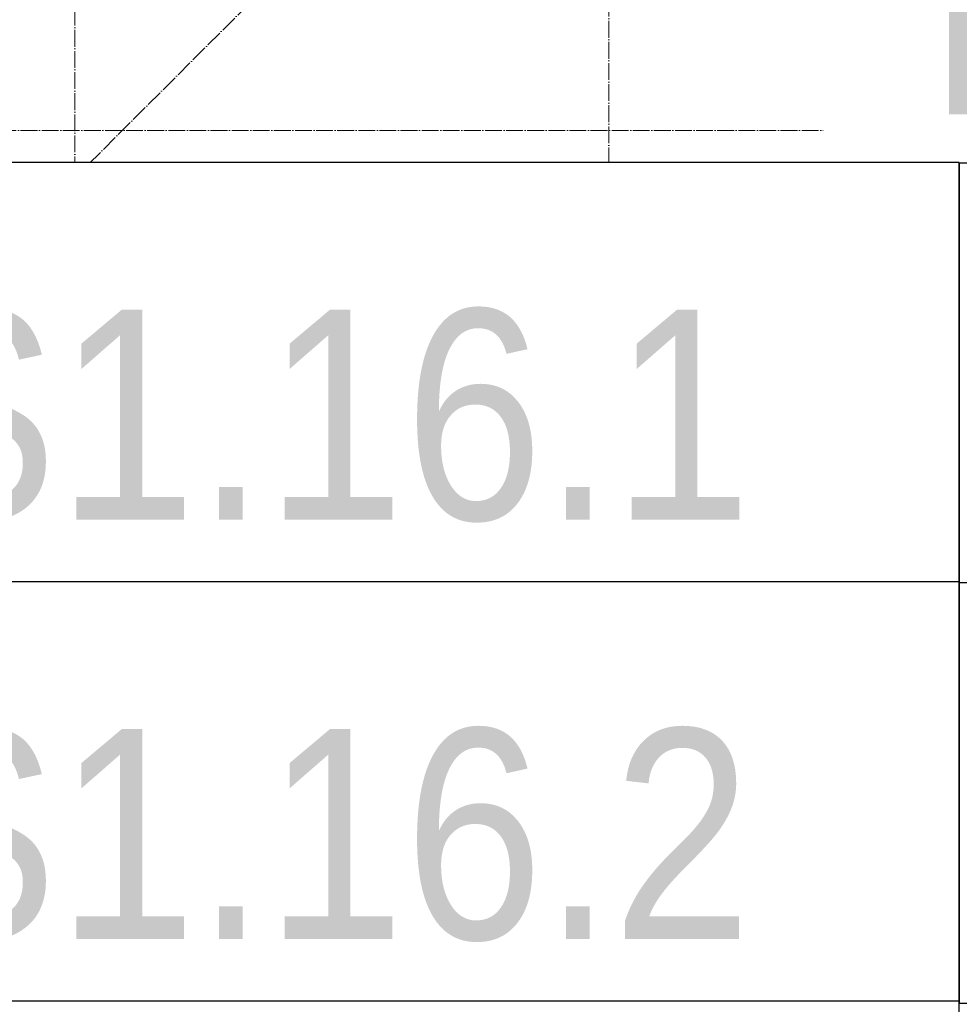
# Model space of a CAD drawing. Header units: millimetres. Extents: x -111 to 116289, y -9307 to 73893.
# Tile 24 of 128: x 21908 to 23025, y 17024 to 18195. Entities that reach past the tile are written whole.
import ezdxf
from ezdxf import colors
from ezdxf.entities.mleader import LeaderData, LeaderLine
from ezdxf.enums import TextEntityAlignment as Align
from ezdxf.math import Vec2, Vec3

# ---------------------------------------------------------------- set-up
doc = ezdxf.new("R2018")
doc.units = ezdxf.units.MM
doc.set_wipeout_variables(frame=1)
doc.linetypes.add('ADSK_Линия сетки', pattern=[25, 20, -2.5, 0, -2.5])
doc.linetypes.add('ADSK_Линия сетки_2_', pattern=[25, 20, -2.5, 0, -2.5])
doc.layers.add('КИП_выноска', color=6, linetype='Continuous', lineweight=25)
doc.layers.add('Оси', color=7, linetype='Continuous', lineweight=9)
doc.styles.add('Arial', font='arial.ttf', dxfattribs={"width": 0.85, "height": 350})
doc.styles.add('GOST 2.304', font='simplex.shx', dxfattribs={"width": 0.65, "oblique": 15})
doc.styles.get("Standard").update_dxf_attribs({"font": 'arial.ttf'})

# ---------------------------------------------------------------- blocks, each defined once
blk = doc.blocks.new('135_SLK_GD_KR_rvt-1-Оборудование_B2_-11_400__На лист секция 5_-11_400')
at = {"layer": 'Оси', "color": 254, "linetype": 'ADSK_Линия сетки_2_', "true_color": 0xe5e5e5}
blk.add_line((-13057609.7, -9259215.5), (-13057609.7, -9329529.8), dxfattribs=at)
blk = doc.blocks.new('A$Cffbd38bb')
at = {"layer": 'Оси', "color": 253, "linetype": 'ADSK_Линия сетки', "true_color": 0xaaaaaa}
for p, q in [((20802.4, 800), (20802.4, 71114.3)), ((27598.9, 24354.5), (19002.2, 15757.8)), ((106567.4, 16979.5), (800, 16979.5))]:
    blk.add_line(p, q, dxfattribs=at)
at = {"lineweight": 5}
blk.add_blockref('135_SLK_GD_KR_rvt-1-Оборудование_B2_-11_400__На лист секция 5_-11_400', (13077777.1, 9330329.8), dxfattribs=at)
blk = doc.blocks.new('_None')
blk = doc.blocks.new('*U190')
at = {"color": 0, "linetype": 'Continuous', "lineweight": 30, "ltscale": 75, "width": 0.85, "flags": 104}
blk.add_attdef('ПРИМЕЧАНИЕ_1', text='', height=2.5, dxfattribs=at).set_placement((8, 3.611), align=Align.BOTTOM_CENTER)
at = {"color": 0, "lineweight": 30, "style": 'GOST 2.304', "width": 0.85}
for tag, p in [('ИМЯ_КАБЕЛЯ_2', (8, -7.5)), ('ИМЯ_КАБЕЛЯ_3', (8, -12.5)), ('ИМЯ_КАБЕЛЯ_4', (8, -17.5)), ('ИМЯ_КАБЕЛЯ_5', (8, -22.5)), ('ИМЯ_КАБЕЛЯ_6', (8, -27.5)), ('ИМЯ_КАБЕЛЯ_7', (8, -32.5)), ('ИМЯ_КАБЕЛЯ_8', (8, -37.5)), ('ИМЯ_КАБЕЛЯ_9', (8, -42.5))]:
    blk.add_attdef(tag, text='', height=2.5, dxfattribs=at).set_placement(p, align=Align.BOTTOM_CENTER)
at = {"color": 0, "lineweight": 30, "width": 0.85, "flags": 104}
blk.add_attdef('ПРИМЕЧАНИЕ_2', text='', height=2.5, dxfattribs=at).set_placement((8, -7.53), align=Align.BOTTOM_CENTER)
at = {"linetype": 'Continuous'}
blk.add_wipeout([(0, 2.5), (16, 2.5), (16, -2.5), (0, -2.5)], dxfattribs=at)
at = {"color": 0}
blk.add_line((0, -2.5), (0, 0), dxfattribs=at)
at = {"color": 0, "linetype": 'Continuous'}
blk.add_lwpolyline([(0, -2.5), (16, -2.5), (16, 2.5), (0, 2.5)], close=True, dxfattribs=at)
at = {"color": 0, "lineweight": 30, "style": 'GOST 2.304', "width": 0.85}
blk.add_attdef('ИМЯ_КАБЕЛЯ_1', text='', height=2.5, dxfattribs=at).set_placement((8, -2.5), align=Align.BOTTOM_CENTER)

msp = doc.modelspace()

# ---------------------------------------------------------------- block references
msp.add_blockref('A$Cffbd38bb', (1805.7, 1084))

# ---------------------------------------------------------------- next in the draw order: leaders
at = {"layer": 'КИП_выноска'}
ml = msp.add_multileader_mtext('Standard', dxfattribs=at)
ml.set_content('ШУ-ДН1.16', color=256, style='Arial')
ml.set_leader_properties(color=256, linetype='ByLayer', lineweight=-1)
ml.set_arrow_properties(name='NONE')
ml.build(insert=Vec2(0, 0))
ml.multileader.update_dxf_attribs({"has_dogleg": 0, "text_left_attachment_type": 6, "text_right_attachment_type": 6, "dogleg_length": 0.5, "arrow_head_size": 300})
ctx = ml.context
ctx.base_point, ctx.char_height, ctx.arrow_head_size, ctx.landing_gap_size, ctx.plane_origin = Vec3(22924.7, 18024.5), 250, 300, 100, Vec3(23633.9, 17324.2)
ctx.left_attachment, ctx.right_attachment, ctx.text_align_type = 6, 6, 2
notes = []
notes.append((ctx, [(1, (1, 1, 0), (24625.2, 18024.5), (-1, 0), 0.5, [(0, [(25884.5, 19033.2)], 0, [])])]))
ctx.mtext.insert, ctx.mtext.alignment, ctx.mtext.flow_direction = Vec3(24540.5, 18332.8), 3, 5
ctx.mtext.has_bg_fill, ctx.mtext.bg_color, ctx.mtext.bg_scale_factor, ctx.mtext.bg_transparency, ctx.mtext.use_window_bg_color = 1, -1027028792, 1.5, 0, 1
for ctx, leaders in notes:
    for number, flags, end, landing, length, lines in leaders:
        leader = LeaderData()
        leader.index, (leader.has_last_leader_line, leader.has_dogleg_vector, leader.attachment_direction) = number, flags
        leader.last_leader_point, leader.dogleg_vector, leader.dogleg_length = Vec3(end), Vec3(landing), length
        for number, points, colour, breaks in lines:
            line = LeaderLine()
            line.index, line.vertices, line.color, line.breaks = number, Vec3.list(points), colors.encode_raw_color(colour), breaks
            leader.lines.append(line)
        ctx.leaders.append(leader)

# ---------------------------------------------------------------- next in the draw order: block references
ref = msp.add_blockref('*U190', (21424.7, 17775.5), dxfattribs=dict(at, xscale=100, yscale=100, zscale=100))
lines = msp.add_mtext('\\W0.8500;', dxfattribs={"layer": '0', "color": 0, "linetype": 'Continuous', "lineweight": 30, "ltscale": 75, "insert": (22224.7, 18136.6), "char_height": 2.5, "attachment_point": 1})
ref.add_attrib('ПРИМЕЧАНИЕ_1', '', (22224.7, 18136.6), dxfattribs={"flags": 104}).embed_mtext(lines)
ref.add_attrib('ИМЯ_КАБЕЛЯ_1', 'LS1.16.1 ', dxfattribs={"layer": '0', "color": 0, "lineweight": 30, "height": 250, "style": 'Arial', "width": 0.85}).set_placement((22224.7, 17525.5), align=Align.BOTTOM_CENTER)

# ---------------------------------------------------------------- next in the draw order: block references
ref = msp.add_blockref('*U190', (21424.7, 17276.6), dxfattribs=dict(at, xscale=100, yscale=100, zscale=100))
lines = msp.add_mtext('\\W0.8500;', dxfattribs={"layer": '0', "color": 0, "linetype": 'Continuous', "lineweight": 30, "ltscale": 75, "insert": (22224.7, 17637.6), "char_height": 2.5, "attachment_point": 1})
ref.add_attrib('ПРИМЕЧАНИЕ_1', '', (22224.7, 17637.6), dxfattribs={"flags": 104}).embed_mtext(lines)
ref.add_attrib('ИМЯ_КАБЕЛЯ_1', 'LS1.16.2 ', dxfattribs={"layer": '0', "color": 0, "lineweight": 30, "height": 250, "style": 'Arial', "width": 0.85}).set_placement((22224.7, 17026.6), align=Align.BOTTOM_CENTER)

# ---------------------------------------------------------------- next in the draw order: block references
ref = msp.add_blockref('*U190', (21424.7, 16777.6), dxfattribs=dict(at, xscale=100, yscale=100, zscale=100))
lines = msp.add_mtext('\\W0.8500;', dxfattribs={"layer": '0', "color": 0, "linetype": 'Continuous', "lineweight": 30, "ltscale": 75, "insert": (22224.7, 17138.6), "char_height": 2.5, "attachment_point": 1})
ref.add_attrib('ПРИМЕЧАНИЕ_1', '', (22224.7, 17138.6), dxfattribs={"flags": 104}).embed_mtext(lines)

# ---------------------------------------------------------------- next in the draw order: block references
at = {"layer": 'КИП_выноска', "xscale": 100, "yscale": 100, "zscale": 100}
msp.add_blockref('*U190', (23024.7, 17774.5), dxfattribs=at)

# ---------------------------------------------------------------- next in the draw order: block references
msp.add_blockref('*U190', (23024.7, 17275.5), dxfattribs=at)

doc.saveas('drawing.dxf')
